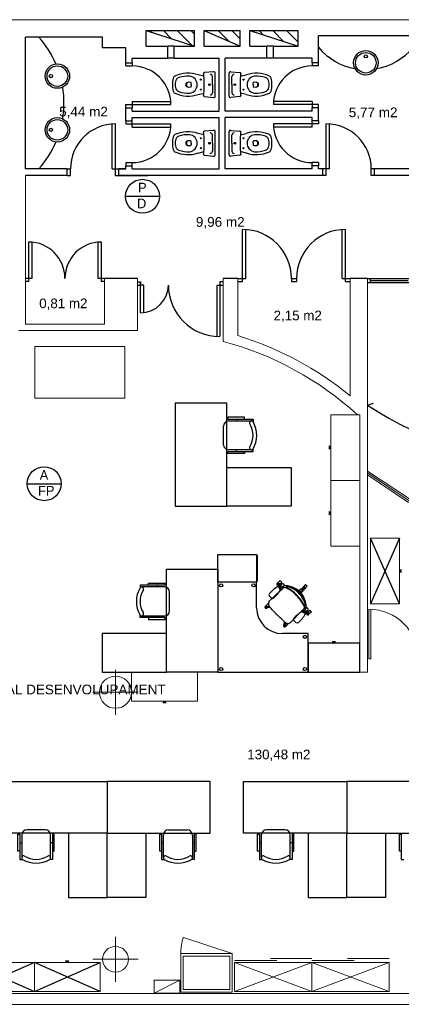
# Model space of a CAD drawing. Header units: metres. Extents: x -1 to 438, y -6 to 39.
# Tile 4 of 7: x 404.35 to 410.27, y 12.95 to 28.25. Entities that reach past the tile are written whole.
import ezdxf

# ---------------------------------------------------------------- set-up
doc = ezdxf.new("R2010")
doc.units = ezdxf.units.M
doc.linetypes.add('CONTINUA', pattern=[0])
doc.linetypes.add('PUNKT', pattern=[6.35, 0, -6.35])
for name, color, linetype, lineweight in [('P1 MOBLES ACTUAL', 7, 'CONTINUA', 25), ('P1 MURS ACTUAL', 7, 'CONTINUA', 25), ('P1 TEXT ACTUAL', 7, 'CONTINUA', 25)]:
    doc.layers.add(name, color=color, linetype=linetype, lineweight=lineweight)
doc.styles.add('ARIAL', font='arial.ttf')
doc.styles.add('Century Gothic', font='txt')
pattern_1 = [(135, (0, 0), (-0.21213203, -0.21213203), []), (135, (-0.10607, -0.10607), (-0.21213203, -0.21213203), [])]

msp = doc.modelspace()

# ---------------------------------------------------------------- hatches: boundary and pattern name
at = {"layer": 'P1 MURS ACTUAL', "transparency": 33554687}
h = msp.add_hatch(dxfattribs=at)
h.set_pattern_fill('RAYADO_1', color=256, scale=0.1, angle=45, style=0, pattern_type=2)
h.set_pattern_definition(pattern_1)
h.paths.add_polyline_path([(407.061, 27.838), (407.061, 28.078), (406.311, 28.078)], flags=0)
h = msp.add_hatch(dxfattribs=at)
h.set_pattern_fill('RAYADO_1', color=256, scale=0.1, angle=45, style=0, pattern_type=2)
h.set_pattern_definition(pattern_1)
h.paths.add_polyline_path([(407.211, 28.078), (407.771, 27.838), (407.771, 28.078)], flags=0)
h = msp.add_hatch(dxfattribs=at)
h.set_pattern_fill('RAYADO_1', color=256, scale=0.1, angle=45, style=0, pattern_type=2)
h.set_pattern_definition(pattern_1)
h.paths.add_polyline_path([(407.921, 28.078), (408.671, 27.838), (408.671, 28.078)], flags=0)

# ---------------------------------------------------------------- linework, layer by layer
at = {"layer": 'P1 MOBLES ACTUAL', "color": 180, "linetype": 'CONTINUA', "transparency": 33554687}
for p, q in [((407.713, 22.042), (407.713, 22.015)), ((407.513, 21.645), (407.513, 21.935)), ((407.593, 22.015), (407.946, 22.015)), ((407.946, 21.565), (407.593, 21.565)), ((407.713, 21.538), (407.713, 21.565)), ((406.597, 19.434), (406.244, 19.434)), ((406.477, 19.461), (406.477, 19.434)), ((406.677, 19.064), (406.677, 19.354)), ((406.244, 18.984), (406.597, 18.984)), ((406.477, 18.958), (406.477, 18.984)), ((404.75, 15.659), (404.46, 15.659)), ((406.66, 15.659), (406.95, 15.659)), ((408.47, 15.659), (408.18, 15.659)), ((404.353, 15.459), (404.38, 15.459)), ((404.38, 15.579), (404.38, 15.226)), ((404.83, 15.226), (404.83, 15.579)), ((404.857, 15.459), (404.83, 15.459)), ((406.553, 15.459), (406.58, 15.459)), ((406.58, 15.226), (406.58, 15.579)), ((407.03, 15.579), (407.03, 15.226)), ((407.057, 15.459), (407.03, 15.459)), ((408.073, 15.459), (408.1, 15.459)), ((408.1, 15.579), (408.1, 15.226)), ((408.55, 15.226), (408.55, 15.579)), ((408.577, 15.459), (408.55, 15.459))]:
    msp.add_line(p, q, dxfattribs=at)
at = {"layer": 'P1 MOBLES ACTUAL', "transparency": 33554687}
for p, q in [((410.247, 19.173), (409.797, 20.193)), ((410.247, 20.193), (409.797, 19.173)), ((404.577, 13.6), (403.557, 13.15)), ((403.557, 13.6), (404.577, 13.15)), ((405.597, 13.15), (404.577, 13.6)), ((404.577, 13.15), (405.597, 13.6))]:
    msp.add_line(p, q, dxfattribs=at)
at = {"layer": 'P1 MOBLES ACTUAL', "color": 180, "transparency": 33554687}
for p, q in [((408.027, 19.509), (407.427, 19.509)), ((407.427, 19.509), (407.427, 18.109)), ((408.027, 19.109), (408.027, 19.509)), ((408.398, 19.378), (408.358, 19.465)), ((408.359, 19.469), (408.368, 19.473)), ((408.388, 19.438), (408.371, 19.472)), ((408.388, 19.438), (408.374, 19.465)), ((408.377, 19.469), (408.417, 19.509)), ((408.395, 19.462), (408.409, 19.476)), ((408.409, 19.476), (408.395, 19.462)), ((408.454, 19.431), (408.398, 19.378)), ((408.44, 19.418), (408.41, 19.445)), ((408.449, 19.455), (408.433, 19.439)), ((408.433, 19.439), (408.449, 19.455)), ((408.449, 19.455), (408.433, 19.439)), ((408.466, 19.455), (408.449, 19.471)), ((408.466, 19.455), (408.449, 19.471)), ((408.521, 19.448), (408.503, 19.451)), ((408.521, 19.448), (408.503, 19.451)), ((408.774, 19.406), (408.814, 19.447)), ((408.398, 19.378), (408.223, 19.211)), ((408.224, 19.295), (408.256, 19.262)), ((408.709, 19.4), (408.684, 19.376)), ((408.718, 19.342), (408.684, 19.376)), ((408.718, 19.342), (408.684, 19.376)), ((408.742, 19.367), (408.718, 19.342)), ((408.727, 19.396), (408.744, 19.413)), ((408.738, 19.385), (408.755, 19.403)), ((408.755, 19.406), (408.748, 19.413)), ((408.185, 19.116), (408.183, 19.125)), ((408.221, 19.134), (408.185, 19.128)), ((408.216, 19.133), (408.219, 19.136)), ((408.793, 19.161), (408.79, 19.179)), ((408.793, 19.161), (408.79, 19.179)), ((408.797, 19.124), (408.813, 19.107)), ((408.797, 19.124), (408.813, 19.107)), ((408.027, 19.109), (408.027, 19.109)), ((408.177, 19.116), (408.176, 19.123)), ((408.234, 19.119), (408.188, 19.113)), ((408.193, 19.11), (408.198, 19.115)), ((408.195, 19.114), (408.234, 19.119)), ((408.72, 19.055), (408.553, 18.881)), ((408.553, 18.881), (408.72, 19.055)), ((408.773, 19.112), (408.72, 19.055)), ((408.72, 19.055), (408.773, 19.112)), ((408.72, 19.055), (408.808, 19.015)), ((408.76, 19.098), (408.787, 19.068)), ((408.797, 19.107), (408.781, 19.091)), ((408.781, 19.091), (408.797, 19.107)), ((408.781, 19.091), (408.797, 19.107)), ((408.781, 19.045), (408.814, 19.029)), ((408.781, 19.045), (408.807, 19.032)), ((408.804, 19.053), (408.819, 19.067)), ((408.819, 19.067), (408.804, 19.053)), ((408.811, 19.017), (408.815, 19.026)), ((408.452, 18.851), (408.457, 18.856)), ((408.461, 18.892), (408.455, 18.845)), ((408.456, 18.853), (408.461, 18.892)), ((408.458, 18.843), (408.467, 18.841)), ((408.458, 18.835), (408.465, 18.834)), ((408.476, 18.879), (408.47, 18.843)), ((408.475, 18.874), (408.478, 18.877)), ((408.606, 18.913), (408.638, 18.88)), ((408.827, 18.709), (408.427, 18.709)), ((408.427, 18.709), (408.427, 18.709)), ((408.827, 18.109), (408.827, 18.709)), ((407.427, 18.109), (408.827, 18.109))]:
    msp.add_line(p, q, dxfattribs=at)
at = {"layer": 'P1 MOBLES ACTUAL', "linetype": 'CONTINUA', "lineweight": 13, "transparency": 33554687}
for p, q in [((407.649, 13.739), (406.89, 13.99)), ((408.34, 13.629), (407.684, 13.629)), ((408.884, 13.659), (408.24, 13.659)), ((409.54, 13.629), (408.884, 13.629)), ((410.084, 13.659), (409.44, 13.659)), ((408.884, 13.149), (407.684, 13.599)), ((407.684, 13.149), (408.884, 13.599)), ((410.084, 13.149), (408.884, 13.599)), ((408.884, 13.149), (410.084, 13.599)), ((406.437, 13.125), (406.837, 13.325))]:
    msp.add_line(p, q, dxfattribs=at)
for points in [[(404.582, 22.369), (405.982, 22.369), (405.982, 23.169), (404.582, 23.169), (404.582, 22.369)], [(409.627, 22.11), (409.627, 21.09), (409.177, 21.09), (409.177, 22.11), (409.627, 22.11)], [(409.177, 21.6), (409.152, 21.625), (409.152, 21.575), (409.177, 21.6)], [(409.627, 21.09), (409.627, 20.07), (409.177, 20.07), (409.177, 21.09), (409.627, 21.09)], [(409.177, 20.58), (409.152, 20.605), (409.152, 20.555), (409.177, 20.58)], [(410.247, 20.193), (410.247, 19.173), (409.797, 19.173), (409.797, 20.193), (410.247, 20.193)], [(410.247, 19.683), (410.272, 19.708), (410.272, 19.658), (410.247, 19.683)], [(406.087, 17.659), (407.107, 17.659), (407.107, 18.109), (406.087, 18.109), (406.087, 17.659)], [(406.597, 17.659), (406.572, 17.634), (406.622, 17.634), (406.597, 17.659)], [(405.087, 13.6), (405.062, 13.625), (405.112, 13.625), (405.087, 13.6)], [(406.849, 13.139), (407.649, 13.139), (407.649, 13.739), (406.849, 13.739), (406.849, 13.139)], [(406.889, 13.179), (407.609, 13.179), (407.609, 13.699), (406.889, 13.699), (406.889, 13.179)], [(403.557, 13.6), (404.577, 13.6), (404.577, 13.15), (403.557, 13.15), (403.557, 13.6)], [(404.577, 13.6), (405.597, 13.6), (405.597, 13.15), (404.577, 13.15), (404.577, 13.6)], [(408.884, 13.149), (407.684, 13.149), (407.684, 13.599), (408.884, 13.599), (408.884, 13.149)], [(410.084, 13.149), (408.884, 13.149), (408.884, 13.599), (410.084, 13.599), (410.084, 13.149)], [(406.837, 13.125), (406.437, 13.125), (406.437, 13.325), (406.837, 13.325), (406.837, 13.125)]]:
    msp.add_lwpolyline(points, close=True, dxfattribs=at)
at = {"layer": 'P1 MOBLES ACTUAL', "color": 180, "linetype": 'CONTINUA', "transparency": 33554687}
for points in [[(407.563, 20.69), (407.563, 22.29), (406.763, 22.29), (406.763, 20.69), (407.563, 20.69)], [(408.563, 21.29), (408.563, 20.69), (407.563, 20.69), (407.563, 21.29), (408.563, 21.29)], [(406.627, 18.109), (406.627, 19.709), (407.427, 19.709), (407.427, 18.109), (406.627, 18.109)], [(405.627, 18.709), (405.627, 18.109), (406.627, 18.109), (406.627, 18.709), (405.627, 18.709)], [(409.627, 18.559), (408.827, 18.559), (408.827, 18.109), (409.627, 18.109), (409.627, 18.559)], [(409.227, 18.559), (409.252, 18.584), (409.202, 18.584), (409.227, 18.559)], [(405.705, 15.609), (404.105, 15.609), (404.105, 16.409), (405.705, 16.409), (405.705, 15.609)], [(405.705, 15.609), (407.305, 15.609), (407.305, 16.409), (405.705, 16.409), (405.705, 15.609)], [(409.425, 15.609), (407.825, 15.609), (407.825, 16.409), (409.425, 16.409), (409.425, 15.609)], [(409.425, 15.609), (411.025, 15.609), (411.025, 16.409), (409.425, 16.409), (409.425, 15.609)], [(405.105, 14.609), (405.705, 14.609), (405.705, 15.609), (405.105, 15.609), (405.105, 14.609)], [(406.305, 14.609), (405.705, 14.609), (405.705, 15.609), (406.305, 15.609), (406.305, 14.609)], [(408.825, 14.609), (409.425, 14.609), (409.425, 15.609), (408.825, 15.609), (408.825, 14.609)], [(410.025, 14.609), (409.425, 14.609), (409.425, 15.609), (410.025, 15.609), (410.025, 14.609)]]:
    msp.add_lwpolyline(points, close=True, dxfattribs=at)
for points in [[(407.841, 22.042), (407.841, 22.072), (407.581, 22.072), (407.581, 22.042), (407.972, 22.042), (407.972, 22.002)], [(407.841, 21.538), (407.841, 21.508), (407.581, 21.508), (407.581, 21.538), (407.972, 21.538), (407.972, 21.578)], [(406.348, 19.461), (406.348, 19.492), (406.608, 19.492), (406.608, 19.461), (406.218, 19.461), (406.218, 19.421)], [(406.348, 18.958), (406.348, 18.927), (406.608, 18.927), (406.608, 18.958), (406.218, 18.958), (406.218, 18.998)], [(404.353, 15.331), (404.323, 15.331), (404.323, 15.591), (404.353, 15.591), (404.353, 15.201), (404.393, 15.201)], [(404.857, 15.331), (404.887, 15.331), (404.887, 15.591), (404.857, 15.591), (404.857, 15.201), (404.817, 15.201)], [(406.553, 15.331), (406.523, 15.331), (406.523, 15.591), (406.553, 15.591), (406.553, 15.201), (406.593, 15.201)], [(407.057, 15.331), (407.087, 15.331), (407.087, 15.591), (407.057, 15.591), (407.057, 15.201), (407.017, 15.201)], [(408.073, 15.331), (408.043, 15.331), (408.043, 15.591), (408.073, 15.591), (408.073, 15.201), (408.113, 15.201)], [(408.577, 15.331), (408.607, 15.331), (408.607, 15.591), (408.577, 15.591), (408.577, 15.201), (408.537, 15.201)], [(410.273, 15.331), (410.243, 15.331), (410.243, 15.591), (410.273, 15.591), (410.273, 15.201), (410.313, 15.201)]]:
    msp.add_lwpolyline(points, dxfattribs=at)
at = {"layer": 'P1 MOBLES ACTUAL', "color": 180, "transparency": 33554687}
for points in [[(408.027, 19.937), (408.027, 19.509), (407.427, 19.509), (407.427, 19.937), (408.027, 19.937)], [(408.034, 19.925), (408.034, 19.525), (408.043, 19.525), (408.043, 19.925), (408.034, 19.925)], [(408.684, 19.376), (408.709, 19.4), (408.713, 19.402), (408.72, 19.4), (408.727, 19.396), (408.733, 19.391), (408.738, 19.385), (408.743, 19.377), (408.744, 19.371), (408.742, 19.367), (408.718, 19.342), (408.684, 19.376)]]:
    msp.add_lwpolyline(points, close=True, dxfattribs=at)
for points in [[(408.454, 19.431), (408.398, 19.378), (408.223, 19.211)], [(408.377, 19.469), (408.417, 19.509), (408.391, 19.535), (408.351, 19.495)], [(408.417, 19.509), (408.391, 19.535), (408.351, 19.495)], [(408.377, 19.469), (408.417, 19.509), (408.391, 19.535), (408.351, 19.495)], [(408.361, 19.459), (408.398, 19.378), (408.411, 19.39), (408.4, 19.414), (408.387, 19.427)], [(408.387, 19.427), (408.417, 19.396), (408.454, 19.431)], [(408.814, 19.447), (408.788, 19.473), (408.748, 19.432)], [(408.739, 19.408), (408.727, 19.396), (408.733, 19.391), (408.738, 19.385), (408.75, 19.397)], [(408.209, 19.176), (408.208, 19.177), (408.167, 19.136)], [(408.209, 19.176), (408.208, 19.177), (408.167, 19.136)], [(408.221, 19.134), (408.216, 19.133), (408.219, 19.136)], [(408.801, 19.019), (408.72, 19.055), (408.733, 19.069), (408.756, 19.057), (408.77, 19.045)], [(408.77, 19.045), (408.738, 19.075), (408.773, 19.112)], [(408.811, 19.035), (408.851, 19.075), (408.877, 19.049), (408.837, 19.009)], [(408.811, 19.035), (408.851, 19.075), (408.877, 19.049), (408.837, 19.009)], [(408.476, 18.879), (408.475, 18.874), (408.478, 18.877)], [(408.518, 18.867), (408.519, 18.866), (408.478, 18.825)], [(408.518, 18.867), (408.519, 18.866), (408.478, 18.825)]]:
    msp.add_lwpolyline(points, dxfattribs=at)
for centre, radius in [((407.477, 19.459), 0.025), ((407.977, 19.459), 0.025), ((408.36, 19.478), 0.00353), ((408.757, 19.415), 0.00353), ((408.176, 19.119), 0.00353), ((408.82, 19.018), 0.00353), ((408.461, 18.834), 0.00353), ((408.777, 18.659), 0.025), ((407.477, 18.159), 0.025), ((408.777, 18.159), 0.025)]:
    msp.add_circle(centre, radius, dxfattribs=at)
at = {"layer": 'P1 MOBLES ACTUAL', "color": 180, "linetype": 'CONTINUA', "transparency": 33554687}
for centre, radius, start, end in [((407.593, 21.935), 0.08, 90, 180), ((407.947, 21.985), 0.03, 33.8288, 212.666), ((407.632, 21.79), 0.34, 328.2704, 31.7296), ((407.611, 21.79), 0.418, 329.5867, 30.4133), ((407.593, 21.645), 0.08, 180, 270), ((407.947, 21.595), 0.03, 147.334, 326.1712), ((406.243, 19.404), 0.03, 327.334, 146.1712), ((406.597, 19.354), 0.08, 0, 90), ((406.579, 19.209), 0.418, 149.5867, 210.4133), ((406.558, 19.209), 0.34, 148.2704, 211.7296), ((406.243, 19.014), 0.03, 213.8288, 32.666), ((406.597, 19.064), 0.08, 270, 0), ((404.46, 15.579), 0.08, 90, 180), ((404.75, 15.579), 0.08, 0, 90), ((406.66, 15.579), 0.08, 90, 180), ((406.95, 15.579), 0.08, 0, 90), ((408.18, 15.579), 0.08, 90, 180), ((408.47, 15.579), 0.08, 0, 90), ((404.41, 15.226), 0.03, 57.334, 236.1712), ((404.605, 15.561), 0.418, 239.5867, 300.4133), ((404.605, 15.54), 0.34, 238.2704, 301.7296), ((404.8, 15.226), 0.03, 303.8288, 122.666), ((406.61, 15.226), 0.03, 57.334, 236.1712), ((406.805, 15.561), 0.418, 239.5867, 300.4133), ((406.805, 15.54), 0.34, 238.2704, 301.7296), ((407, 15.226), 0.03, 303.8288, 122.666), ((408.13, 15.226), 0.03, 57.334, 236.1712), ((408.325, 15.561), 0.418, 239.5867, 300.4133), ((408.325, 15.54), 0.34, 238.2704, 301.7296), ((408.52, 15.226), 0.03, 303.8288, 122.666)]:
    msp.add_arc(centre, radius, start, end, dxfattribs=at)
at = {"layer": 'P1 MOBLES ACTUAL', "color": 180, "transparency": 33554687}
for centre, radius, start, end in [((408.608, 19), 0.507, 118.9923, 139.0241), ((408.36, 19.478), 0.0192, 318.6081, 272.1982), ((408.36, 19.478), 0.0192, 118.5736, 272.1982), ((408.36, 19.478), 0.0153, 324.7755, 266.0309), ((408.36, 19.478), 0.0192, 331.4264, 118.5736), ((408.36, 19.467), 0.00224, 105.2842, 211.393), ((408.375, 19.414), 0.0323, 336.5875, 113.4125), ((408.369, 19.471), 0.00224, 19.4133, 125.5221), ((408.36, 19.478), 0.0192, 318.6081, 331.4264), ((408.392, 19.433), 0.00743, 128.7312, 225.544), ((408.392, 19.433), 0.00743, 129.5595, 225.544), ((408.392, 19.433), 0.00743, 128.7312, 225.544), ((408.41, 19.444), 0.0229, 130.7091, 191.5529), ((408.412, 19.444), 0.0245, 133.8882, 192.5867), ((408.4, 19.443), 0.0129, 201.339, 253.6803), ((408.4, 19.454), 0.024, 260.0611, 317.6769), ((408.427, 19.458), 0.0256, 29.2613, 197.1658), ((408.412, 19.456), 0.0109, 207.7874, 259.8635), ((408.427, 19.458), 0.0256, 29.2613, 135), ((408.284, 18.972), 0.49, 42.5233, 72.3148), ((408.284, 18.972), 0.49, 69.64, 72.3148), ((408.284, 18.972), 0.49, 69.64, 72.3148), ((408.447, 19.062), 0.393, 81.7817, 89.6569), ((408.447, 19.062), 0.393, 87.1772, 89.6569), ((408.447, 19.062), 0.393, 81.7817, 89.6569), ((408.284, 18.972), 0.49, 42.5233, 69.64), ((408.284, 18.972), 0.49, 42.5233, 69.64), ((408.508, 19.435), 0.0169, 87.8315, 216.7001), ((408.508, 19.435), 0.0169, 139.3236, 216.7001), ((408.355, 18.984), 0.483, 47.3903, 73.0842), ((408.355, 18.984), 0.483, 47.3903, 73.0842), ((408.419, 19.084), 0.378, 44.2309, 76.3081), ((408.447, 19.062), 0.393, 52.9073, 79.1063), ((408.447, 19.062), 0.393, 52.9073, 79.1063), ((408.757, 19.415), 0.0192, 248.2049, 201.7951), ((408.757, 19.415), 0.0192, 118.5736, 201.7597), ((408.757, 19.415), 0.0153, 254.3723, 195.6277), ((408.248, 19.313), 0.0301, 139.4027, 216.3501), ((407.961, 19.647), 0.507, 310.9759, 331.0077), ((408.062, 18.678), 0.863, 47.0062, 59.9639), ((408.062, 18.678), 0.863, 47.0062, 59.9639), ((408.314, 18.942), 0.49, 17.6852, 47.4767), ((408.314, 18.942), 0.49, 20.36, 47.4767), ((408.314, 18.942), 0.49, 20.36, 47.4767), ((408.02, 18.72), 0.863, 30.0361, 42.9938), ((408.02, 18.72), 0.863, 30.0361, 42.9938), ((408.326, 19.013), 0.483, 16.9158, 42.6097), ((408.326, 19.013), 0.483, 16.9158, 42.6097), ((408.426, 19.077), 0.378, 13.6919, 45.7691), ((408.404, 19.105), 0.393, 10.8937, 37.0927), ((408.404, 19.105), 0.393, 10.8937, 37.0927), ((408.746, 19.412), 0.00224, 34.881, 140.9899), ((408.757, 19.415), 0.0192, 248.2049, 331.4264), ((408.753, 19.404), 0.00224, 309.0101, 55.119), ((408.176, 19.119), 0.0192, 31.3048, 344.895), ((408.176, 19.119), 0.0192, 118.5736, 344.895), ((408.176, 19.119), 0.0153, 37.4722, 338.7276), ((408.186, 19.126), 0.00224, 92.11, 198.2189), ((408.271, 19.171), 0.0623, 140.3168, 222.7795), ((408.271, 19.171), 0.0623, 140.3168, 222.7795), ((408.271, 19.171), 0.0623, 175.7669, 214.2401), ((408.271, 19.171), 0.0623, 216.9175, 223.2021), ((388.931, 1.143), 26.377, 42.6134, 42.9913), ((388.931, 1.143), 26.377, 42.6134, 42.9913), ((388.931, 1.143), 26.377, 42.9627, 42.9903), ((408.274, 19.287), 0.0301, 233.6499, 310.5973), ((408.777, 19.166), 0.0169, 233.2999, 2.1685), ((408.777, 19.166), 0.0169, 233.2999, 310.6764), ((408.404, 19.105), 0.393, 0.3431, 8.2183), ((408.404, 19.105), 0.393, 2.8228, 8.2183), ((408.404, 19.105), 0.393, 0.3431, 2.8228), ((408.404, 19.105), 0.393, 0.3431, 2.8228), ((408.427, 19.109), 0.4, 180, 270), ((408.187, 19.115), 0.00224, 177.9809, 284.0898), ((390.485, -0.411), 26.377, 47.0087, 47.3866), ((390.485, -0.411), 26.377, 47.0087, 47.3866), ((408.99, 18.618), 0.507, 118.9923, 139.0241), ((408.343, 19.265), 0.507, 310.9759, 331.0077), ((408.757, 19.032), 0.0323, 336.5875, 113.4125), ((408.775, 19.05), 0.00743, 224.456, 321.2688), ((408.775, 19.05), 0.00743, 224.456, 321.2688), ((408.775, 19.05), 0.00743, 224.456, 320.4405), ((408.314, 18.942), 0.49, 17.6852, 20.36), ((408.314, 18.942), 0.49, 17.6852, 20.36), ((408.797, 19.058), 0.024, 132.3231, 189.9389), ((408.785, 19.058), 0.0129, 196.3197, 248.661), ((408.786, 19.07), 0.0245, 257.4133, 316.1118), ((408.786, 19.067), 0.0229, 258.4471, 319.2909), ((408.798, 19.07), 0.0109, 190.1365, 242.2126), ((408.801, 19.085), 0.0256, 252.8342, 60.7387), ((408.82, 19.018), 0.0192, 177.8018, 131.3919), ((408.82, 19.018), 0.0192, 177.8018, 331.4264), ((408.82, 19.018), 0.0153, 183.9691, 125.2245), ((408.82, 19.018), 0.0192, 118.5736, 131.3919), ((408.809, 19.017), 0.00224, 238.607, 344.7158), ((408.801, 19.085), 0.0256, 315, 60.7387), ((408.813, 19.027), 0.00224, 324.4779, 70.5867), ((408.461, 18.834), 0.0192, 105.105, 58.6952), ((408.461, 18.834), 0.0192, 105.105, 331.4264), ((408.461, 18.834), 0.0153, 111.2724, 52.5278), ((408.458, 18.845), 0.00224, 165.9102, 272.0191), ((390.485, -0.411), 26.377, 47.0097, 47.0373), ((408.468, 18.843), 0.00224, 251.7811, 357.89), ((408.513, 18.929), 0.0623, 227.2205, 309.6832), ((408.513, 18.929), 0.0623, 227.2205, 309.6832), ((408.513, 18.929), 0.0623, 226.7979, 233.0825), ((408.513, 18.929), 0.0623, 235.7599, 274.2331), ((408.63, 18.931), 0.0301, 139.4027, 216.3501), ((408.656, 18.905), 0.0301, 233.6499, 310.5973)]:
    msp.add_arc(centre, radius, start, end, dxfattribs=at)
at = {"layer": 'P1 MOBLES ACTUAL', "linetype": 'CONTINUA', "lineweight": 13, "transparency": 33554687}
msp.add_arc((407.649, 13.739), 0.8, 161.7191, 180, dxfattribs=at)
at = {"layer": 'P1 MOBLES ACTUAL', "color": 180, "transparency": 33554687}
msp.add_ellipse((408.705, 19.363), major_axis=(-0.0168, 0.0168), ratio=0.457927, dxfattribs=at)
msp.add_ellipse((408.725, 19.383), major_axis=(-0.0168, 0.0168), ratio=0.457927, start_param=3.141593, end_param=6.283185, dxfattribs=at)
at = {"layer": 'P1 MURS ACTUAL', "lineweight": 13, "transparency": 33554687}
for p, q in [((400.734, 28.248), (427.484, 28.248)), ((404.437, 25.829), (404.437, 23.519)), ((405.667, 24.229), (405.667, 23.519)), ((406.177, 23.419), (406.177, 24.229)), ((407.507, 23.249), (407.507, 24.229)), ((407.737, 23.339), (407.737, 24.229)), ((409.477, 22.406), (409.477, 24.229)), ((409.747, 18.109), (409.747, 24.229)), ((404.337, 23.419), (406.177, 23.419)), ((405.667, 23.519), (404.437, 23.519)), ((409.591, 22.11), (409.627, 22.11)), ((409.627, 18.109), (409.627, 22.11)), ((409.747, 21.236), (410.4, 20.801)), ((409.747, 21.206), (410.393, 20.775)), ((409.747, 21.176), (410.386, 20.749)), ((409.769, 18.319), (409.769, 19.089)), ((409.799, 18.319), (409.799, 19.088)), ((409.799, 18.319), (409.769, 18.319)), ((409.747, 18.109), (409.627, 18.109)), ((423.715, 13.119), (398.297, 13.119)), ((424.313, 12.949), (391.697, 12.949))]:
    msp.add_line(p, q, dxfattribs=at)
at = {"layer": 'P1 MURS ACTUAL', "transparency": 33554687}
for p, q in [((406.311, 27.838), (406.311, 28.078)), ((406.311, 28.078), (407.061, 28.078)), ((406.311, 28.078), (407.061, 27.838)), ((407.061, 27.838), (407.061, 28.078)), ((407.211, 28.078), (407.771, 28.078)), ((407.211, 27.838), (407.211, 28.078)), ((407.211, 28.078), (407.771, 27.838)), ((407.771, 27.838), (407.771, 28.078)), ((407.921, 27.838), (407.921, 28.078)), ((407.921, 28.078), (408.671, 28.078)), ((407.921, 28.078), (408.671, 27.838)), ((408.671, 27.838), (408.671, 28.078)), ((410.457, 27.999), (408.987, 27.999)), ((408.987, 27.579), (408.987, 27.999)), ((404.437, 25.929), (404.437, 27.979)), ((405.637, 27.979), (404.437, 27.979)), ((405.637, 27.809), (405.637, 27.979)), ((405.997, 27.809), (405.637, 27.809)), ((405.997, 27.579), (405.997, 27.809)), ((406.311, 27.838), (406.647, 27.838)), ((406.647, 27.649), (406.647, 27.838)), ((406.747, 27.838), (406.647, 27.838)), ((406.747, 27.649), (406.747, 27.838)), ((406.747, 27.838), (407.061, 27.838)), ((407.211, 27.838), (407.771, 27.838)), ((407.921, 27.838), (408.187, 27.838)), ((408.187, 27.649), (408.187, 27.838)), ((408.287, 27.838), (408.187, 27.838)), ((408.287, 27.649), (408.287, 27.838)), ((408.287, 27.838), (408.671, 27.838)), ((405.997, 27.579), (405.997, 27.649)), ((405.997, 27.579), (406.097, 27.579)), ((405.997, 27.529), (405.997, 27.579)), ((405.997, 27.579), (406.097, 27.579)), ((405.997, 27.529), (405.997, 27.579)), ((406.097, 27.649), (406.647, 27.649)), ((406.097, 27.579), (406.097, 27.649)), ((406.097, 27.579), (406.097, 27.649)), ((406.097, 27.579), (406.097, 27.529)), ((406.097, 27.579), (406.097, 27.529)), ((406.747, 27.649), (406.647, 27.649)), ((406.747, 27.649), (407.447, 27.649)), ((407.447, 26.829), (407.447, 27.649)), ((407.537, 26.829), (407.537, 27.649)), ((408.187, 27.649), (407.537, 27.649)), ((408.287, 27.649), (408.187, 27.649)), ((408.887, 27.649), (408.287, 27.649)), ((408.887, 27.579), (408.887, 27.649)), ((408.887, 27.579), (408.887, 27.529)), ((408.987, 27.579), (408.887, 27.579)), ((408.987, 27.529), (408.987, 27.579)), ((405.997, 27.529), (406.097, 27.529)), ((405.997, 27.529), (406.097, 27.529)), ((408.987, 27.529), (408.887, 27.529)), ((405.997, 26.929), (406.697, 26.929)), ((405.997, 26.879), (405.997, 26.929)), ((405.997, 26.929), (406.697, 26.929)), ((405.997, 26.879), (405.997, 26.929)), ((406.097, 26.979), (406.697, 26.979)), ((406.097, 26.979), (406.097, 26.879)), ((406.097, 26.979), (406.697, 26.979)), ((406.097, 26.979), (406.097, 26.879)), ((408.887, 26.979), (408.287, 26.979)), ((408.987, 26.929), (408.287, 26.929)), ((408.887, 26.979), (408.887, 26.879)), ((408.987, 26.879), (408.987, 26.929)), ((405.997, 26.879), (406.097, 26.879)), ((405.997, 26.679), (405.997, 26.879)), ((405.997, 26.879), (406.097, 26.879)), ((405.997, 26.679), (405.997, 26.879)), ((406.097, 26.829), (406.097, 26.879)), ((406.097, 26.829), (406.097, 26.879)), ((406.097, 26.829), (407.447, 26.829)), ((406.097, 26.829), (407.447, 26.829)), ((408.887, 26.829), (407.537, 26.829)), ((408.987, 26.879), (408.887, 26.879)), ((408.887, 26.829), (408.887, 26.879)), ((408.987, 26.679), (408.987, 26.879)), ((405.787, 25.929), (405.787, 26.628)), ((405.837, 25.829), (405.837, 26.629)), ((405.997, 26.679), (405.997, 26.629)), ((405.997, 26.679), (406.097, 26.679)), ((405.997, 26.679), (405.997, 26.629)), ((405.997, 26.679), (406.097, 26.679)), ((405.997, 26.629), (406.697, 26.629)), ((405.997, 26.629), (406.697, 26.629)), ((406.097, 26.729), (407.447, 26.729)), ((406.097, 26.679), (406.097, 26.729)), ((406.097, 26.729), (407.447, 26.729)), ((406.097, 26.679), (406.097, 26.729)), ((406.097, 26.579), (406.097, 26.679)), ((406.097, 26.579), (406.097, 26.679)), ((407.447, 25.929), (407.447, 26.729)), ((408.887, 26.729), (407.537, 26.729)), ((407.537, 25.929), (407.537, 26.729)), ((408.987, 26.629), (408.287, 26.629)), ((408.887, 26.679), (408.887, 26.729)), ((408.987, 26.679), (408.887, 26.679)), ((408.887, 26.579), (408.887, 26.679)), ((408.987, 26.679), (408.987, 26.629)), ((409.107, 25.829), (409.107, 26.629)), ((409.157, 25.929), (409.157, 26.628)), ((406.097, 26.579), (406.697, 26.579)), ((406.097, 26.579), (406.697, 26.579)), ((408.887, 26.579), (408.287, 26.579)), ((405.997, 26.029), (405.997, 25.979)), ((405.997, 26.029), (406.097, 26.029)), ((405.997, 26.029), (405.997, 25.979)), ((405.997, 26.029), (406.097, 26.029)), ((406.097, 25.979), (406.097, 26.029)), ((406.097, 25.979), (406.097, 26.029)), ((408.987, 26.029), (408.887, 26.029)), ((408.887, 25.979), (408.887, 26.029)), ((408.987, 26.029), (408.987, 25.979)), ((405.087, 25.929), (404.437, 25.929)), ((405.087, 25.929), (405.137, 25.929)), ((405.087, 25.829), (405.087, 25.929)), ((405.137, 25.829), (405.137, 25.929)), ((405.787, 25.929), (405.887, 25.929)), ((405.887, 25.929), (405.997, 25.929)), ((405.887, 25.829), (405.887, 25.929)), ((405.997, 25.929), (405.887, 25.929)), ((405.997, 25.979), (406.097, 25.979)), ((405.997, 25.929), (405.997, 25.979)), ((405.997, 25.979), (406.097, 25.979)), ((405.997, 25.929), (405.997, 25.979)), ((406.097, 25.929), (406.097, 25.979)), ((406.097, 25.929), (406.097, 25.979)), ((406.097, 25.929), (407.447, 25.929)), ((406.097, 25.929), (406.337, 25.929)), ((408.887, 25.929), (407.537, 25.929)), ((408.887, 25.929), (408.887, 25.979)), ((408.987, 25.979), (408.887, 25.979)), ((408.987, 25.929), (408.987, 25.979)), ((409.057, 25.929), (408.987, 25.929)), ((409.057, 25.829), (409.057, 25.929)), ((409.157, 25.929), (409.057, 25.929)), ((409.807, 25.829), (409.807, 25.929)), ((409.857, 25.929), (409.807, 25.929)), ((409.857, 25.829), (409.857, 25.929)), ((410.677, 25.929), (409.857, 25.929)), ((405.087, 25.829), (404.437, 25.829)), ((405.087, 25.829), (405.137, 25.829)), ((405.837, 25.829), (405.887, 25.829)), ((409.057, 25.829), (405.887, 25.829)), ((405.887, 25.829), (406.337, 25.829)), ((409.107, 25.829), (409.057, 25.829)), ((409.857, 25.829), (409.807, 25.829)), ((410.677, 25.829), (409.857, 25.829)), ((407.807, 24.179), (407.807, 24.989)), ((407.857, 24.229), (407.857, 24.989)), ((409.357, 24.229), (409.357, 24.989)), ((409.407, 24.179), (409.407, 24.989)), ((404.487, 24.794), (404.487, 24.179)), ((404.537, 24.792), (404.537, 24.229)), ((405.567, 24.229), (405.567, 24.792)), ((405.617, 24.179), (405.617, 24.794)), ((404.537, 24.229), (404.437, 24.229)), ((404.487, 24.179), (404.437, 24.179)), ((405.667, 24.229), (405.567, 24.229)), ((405.667, 24.179), (405.617, 24.179)), ((406.177, 24.229), (405.667, 24.229)), ((406.177, 24.175), (406.227, 24.175)), ((406.227, 23.695), (406.227, 24.175)), ((406.227, 24.175), (406.227, 24.125)), ((407.457, 24.175), (407.457, 24.125)), ((407.507, 24.175), (407.457, 24.175)), ((407.737, 24.229), (407.507, 24.229)), ((407.737, 24.229), (407.857, 24.229)), ((407.737, 24.179), (407.807, 24.179)), ((408.567, 24.229), (408.567, 24.179)), ((408.567, 24.229), (408.647, 24.229)), ((408.567, 24.179), (408.647, 24.179)), ((408.647, 24.229), (408.647, 24.179)), ((409.357, 24.229), (409.477, 24.229)), ((409.407, 24.179), (409.477, 24.179)), ((409.747, 24.229), (409.477, 24.229)), ((409.747, 24.229), (410.427, 24.229)), ((409.797, 24.159), (409.797, 24.229)), ((409.797, 24.194), (410.377, 24.194)), ((406.227, 24.119), (406.177, 24.119)), ((406.277, 24.125), (406.227, 24.125)), ((406.277, 23.698), (406.277, 24.125)), ((407.407, 24.125), (407.407, 23.333)), ((407.407, 24.125), (407.457, 24.125)), ((407.457, 24.131), (407.457, 23.331)), ((407.457, 24.125), (407.507, 24.125)), ((410.427, 24.159), (409.747, 24.159))]:
    msp.add_line(p, q, dxfattribs=at)
at = {"layer": 'P1 MURS ACTUAL', "color": 180, "transparency": 33554687}
for p, q in [((407.209, 27.371), (407.12, 27.392)), ((407.359, 27.439), (407.218, 27.426)), ((407.625, 27.439), (407.766, 27.426)), ((407.775, 27.371), (407.864, 27.392)), ((407.012, 27.239), (407.012, 27.265)), ((407.012, 27.239), (407.012, 27.214)), ((407.343, 27.239), (407.343, 27.365)), ((407.343, 27.239), (407.343, 27.114)), ((407.641, 27.239), (407.641, 27.365)), ((407.641, 27.239), (407.641, 27.114)), ((407.972, 27.239), (407.972, 27.265)), ((407.972, 27.239), (407.972, 27.214)), ((407.12, 27.087), (407.209, 27.108)), ((407.864, 27.087), (407.775, 27.108)), ((407.218, 27.053), (407.359, 27.04)), ((407.766, 27.053), (407.625, 27.04)), ((407.209, 26.461), (407.12, 26.482)), ((407.359, 26.529), (407.218, 26.516)), ((407.625, 26.529), (407.766, 26.516)), ((407.775, 26.461), (407.864, 26.482)), ((407.012, 26.329), (407.012, 26.355)), ((407.012, 26.329), (407.012, 26.304)), ((407.343, 26.329), (407.343, 26.455)), ((407.343, 26.329), (407.343, 26.204)), ((407.641, 26.329), (407.641, 26.455)), ((407.641, 26.329), (407.641, 26.204)), ((407.972, 26.329), (407.972, 26.355)), ((407.972, 26.329), (407.972, 26.304)), ((407.12, 26.177), (407.209, 26.198)), ((407.864, 26.177), (407.775, 26.198)), ((407.218, 26.143), (407.359, 26.13)), ((407.766, 26.143), (407.625, 26.13))]:
    msp.add_line(p, q, dxfattribs=at)
at = {"layer": 'P1 MURS ACTUAL', "color": 7, "linetype": 'CONTINUA', "lineweight": 25, "transparency": 33554687}
for p, q in [((405.992, 25.504), (406.52, 25.504)), ((404.466, 21.039), (404.994, 21.039))]:
    msp.add_line(p, q, dxfattribs=at)
at = {"layer": 'P1 MURS ACTUAL', "color": 180, "linetype": 'PUNKT', "transparency": 33554687}
for p, q in [((415.487, 22.214), (409.747, 24.159)), ((409.747, 22.259), (415.487, 24.159))]:
    msp.add_line(p, q, dxfattribs=at)
at = {"layer": 'P1 MURS ACTUAL', "color": 180, "linetype": 'CONTINUA', "lineweight": 13, "transparency": 33554687}
for p, q in [((405.837, 17.449), (405.837, 18.149)), ((405.487, 17.799), (406.187, 17.799)), ((405.837, 13.299), (405.837, 13.999)), ((405.487, 13.649), (406.187, 13.649))]:
    msp.add_line(p, q, dxfattribs=at)
at = {"layer": 'P1 MURS ACTUAL', "color": 180, "transparency": 33554687}
for points in [[(407.384, 27.061), (407.384, 27.239), (407.384, 27.418)], [(407.6, 27.061), (407.6, 27.239), (407.6, 27.418)], [(407.384, 26.151), (407.384, 26.329), (407.384, 26.508)], [(407.6, 26.151), (407.6, 26.329), (407.6, 26.508)]]:
    msp.add_lwpolyline(points, dxfattribs=at)
for centre, radius in [((409.722, 27.579), 0.19), ((409.722, 27.579), 0.16), ((409.722, 27.679), 0.025), ((404.934, 27.372), 0.19), ((404.934, 27.372), 0.16), ((404.834, 27.372), 0.025), ((407.159, 27.317), 0.008), ((407.296, 27.239), 0.0125), ((407.688, 27.239), 0.0125), ((407.825, 27.317), 0.008), ((407.159, 27.162), 0.008), ((407.825, 27.162), 0.008), ((404.934, 26.537), 0.19), ((404.934, 26.537), 0.16), ((404.834, 26.537), 0.025), ((407.159, 26.407), 0.008), ((407.296, 26.329), 0.0125), ((407.688, 26.329), 0.0125), ((407.825, 26.407), 0.008), ((407.159, 26.252), 0.008), ((407.825, 26.252), 0.008)]:
    msp.add_circle(centre, radius, dxfattribs=at)
at = {"layer": 'P1 MURS ACTUAL', "color": 7, "linetype": 'CONTINUA', "lineweight": 25, "transparency": 33554687}
for centre in [(406.256, 25.504), (404.73, 21.039)]:
    msp.add_circle(centre, 0.264, dxfattribs=at)
at = {"layer": 'P1 MURS ACTUAL', "lineweight": 13, "transparency": 33554687}
for centre, radius in [((405.837, 17.799), 0.25), ((405.837, 13.649), 0.2)]:
    msp.add_circle(centre, radius, dxfattribs=at)
at = {"layer": 'P1 MURS ACTUAL', "transparency": 33554687}
for centre, radius, start, end in [((403.495, 26.954), 1.542, 23.1734, 41.6624), ((409.722, 28.429), 0.955, 219.681, 259.9264), ((409.722, 28.429), 0.955, 280.0736, 320.319), ((406.097, 26.929), 0.6, 0, 90), ((406.097, 26.929), 0.6, 0, 90), ((408.887, 26.929), 0.6, 90, 180), ((403.495, 26.954), 1.542, 350.7731, 9.2269), ((405.837, 25.929), 0.7, 90, 180), ((406.097, 26.629), 0.6, 270, 0), ((406.097, 26.629), 0.6, 270, 0), ((408.887, 26.629), 0.6, 180, 270), ((409.107, 25.929), 0.7, 0, 90), ((403.495, 26.954), 1.542, 318.3376, 336.8266), ((407.807, 24.229), 0.76, 0, 90), ((409.407, 24.229), 0.76, 90, 180), ((404.487, 24.229), 0.565, 0, 90), ((405.617, 24.229), 0.565, 90, 180), ((406.227, 24.125), 0.43, 270, 0), ((407.457, 24.125), 0.8, 180, 270)]:
    msp.add_arc(centre, radius, start, end, dxfattribs=at)
at = {"layer": 'P1 MURS ACTUAL', "color": 180, "transparency": 33554687}
for centre, radius, start, end in [((406.964, 26.925), 0.492, 71.514, 114.6825), ((407.219, 27.411), 0.015, 94.7621, 186.9037), ((405.801, 27.239), 1.413, 5.3323, 6.9037), ((407.306, 27.361), 0.0372, 6.0407, 91.7016), ((407.362, 27.418), 0.0218, 1.3248, 96.3644), ((407.622, 27.418), 0.0218, 83.6356, 178.6752), ((407.678, 27.361), 0.0372, 88.2984, 173.9593), ((407.765, 27.411), 0.015, 353.0963, 85.2379), ((409.183, 27.239), 1.413, 173.0963, 174.6677), ((408.02, 26.925), 0.492, 65.3175, 108.486), ((407.116, 27.239), 0.397, 165.4531, 180), ((407.116, 27.239), 0.397, 180, 194.5469), ((406.78, 27.327), 0.05, 114.6825, 165.4531), ((407.116, 27.239), 0.352, 173.0722, 180), ((407.116, 27.239), 0.352, 180, 186.9278), ((406.845, 27.272), 0.08, 108.8669, 173.0722), ((406.964, 26.925), 0.447, 86.9791, 108.8669), ((406.962, 27.239), 0.0366, 105.2314, 254.7686), ((406.975, 27.239), 0.0386, 105.7788, 254.2212), ((406.977, 27.152), 0.125, 78.5881, 101.4119), ((406.972, 27.239), 0.133, 276.8934, 83.1066), ((407.002, 27.265), 0.01, 0, 90), ((405.801, 27.239), 1.413, 0, 5.3323), ((405.801, 27.239), 1.413, 354.6677, 0), ((409.183, 27.239), 1.413, 174.6677, 180), ((409.183, 27.239), 1.413, 180, 185.3323), ((408.012, 27.239), 0.133, 96.8934, 263.1066), ((407.982, 27.265), 0.01, 90, 180), ((408.007, 27.152), 0.125, 78.5881, 101.4119), ((408.02, 26.925), 0.447, 71.1331, 93.0209), ((408.009, 27.239), 0.0386, 285.7788, 74.2212), ((408.022, 27.239), 0.0366, 285.2314, 74.7686), ((408.138, 27.272), 0.08, 6.9278, 71.1331), ((407.868, 27.239), 0.352, 0, 6.9278), ((407.868, 27.239), 0.352, 353.0722, 0), ((408.204, 27.327), 0.05, 14.5469, 65.3175), ((407.868, 27.239), 0.397, 0, 14.5469), ((407.868, 27.239), 0.397, 345.4531, 0), ((406.78, 27.152), 0.05, 194.5469, 245.3175), ((406.964, 27.554), 0.492, 245.3175, 288.486), ((406.845, 27.207), 0.08, 186.9278, 251.1331), ((406.964, 27.554), 0.447, 251.1331, 273.0209), ((406.977, 27.327), 0.125, 258.5881, 281.4119), ((407.002, 27.214), 0.01, 270, 0), ((405.801, 27.239), 1.413, 353.0963, 354.6677), ((407.306, 27.118), 0.0372, 268.2984, 353.9593), ((407.678, 27.118), 0.0372, 186.0407, 271.7016), ((409.183, 27.239), 1.413, 185.3323, 186.9037), ((408.02, 27.554), 0.492, 251.514, 294.6825), ((407.982, 27.214), 0.01, 180, 270), ((408.007, 27.327), 0.125, 258.5881, 281.4119), ((408.02, 27.554), 0.447, 266.9791, 288.8669), ((408.138, 27.207), 0.08, 288.8669, 353.0722), ((408.204, 27.152), 0.05, 294.6825, 345.4531), ((407.219, 27.068), 0.015, 173.0963, 265.2379), ((407.362, 27.061), 0.0218, 263.6356, 358.6752), ((407.622, 27.061), 0.0218, 181.3248, 276.3644), ((407.765, 27.068), 0.015, 274.7621, 6.9037), ((406.964, 26.015), 0.492, 71.514, 114.6825), ((407.219, 26.501), 0.015, 94.7621, 186.9037), ((405.801, 26.329), 1.413, 5.3323, 6.9037), ((407.306, 26.451), 0.0372, 6.0407, 91.7016), ((407.362, 26.508), 0.0218, 1.3248, 96.3644), ((407.622, 26.508), 0.0218, 83.6356, 178.6752), ((407.678, 26.451), 0.0372, 88.2984, 173.9593), ((407.765, 26.501), 0.015, 353.0963, 85.2379), ((409.183, 26.329), 1.413, 173.0963, 174.6677), ((408.02, 26.015), 0.492, 65.3175, 108.486), ((407.116, 26.329), 0.397, 165.4531, 180), ((407.116, 26.329), 0.397, 180, 194.5469), ((406.78, 26.417), 0.05, 114.6825, 165.4531), ((407.116, 26.329), 0.352, 173.0722, 180), ((407.116, 26.329), 0.352, 180, 186.9278), ((406.845, 26.362), 0.08, 108.8669, 173.0722), ((406.964, 26.015), 0.447, 86.9791, 108.8669), ((406.962, 26.329), 0.0366, 105.2314, 254.7686), ((406.975, 26.329), 0.0386, 105.7788, 254.2212), ((406.977, 26.242), 0.125, 78.5881, 101.4119), ((406.972, 26.329), 0.133, 276.8934, 83.1066), ((407.002, 26.355), 0.01, 0, 90), ((405.801, 26.329), 1.413, 0, 5.3323), ((405.801, 26.329), 1.413, 354.6677, 0), ((409.183, 26.329), 1.413, 174.6677, 180), ((409.183, 26.329), 1.413, 180, 185.3323), ((408.012, 26.329), 0.133, 96.8934, 263.1066), ((407.982, 26.355), 0.01, 90, 180), ((408.007, 26.242), 0.125, 78.5881, 101.4119), ((408.02, 26.015), 0.447, 71.1331, 93.0209), ((408.009, 26.329), 0.0386, 285.7788, 74.2212), ((408.022, 26.329), 0.0366, 285.2314, 74.7686), ((408.138, 26.362), 0.08, 6.9278, 71.1331), ((407.868, 26.329), 0.352, 0, 6.9278), ((407.868, 26.329), 0.352, 353.0722, 0), ((408.204, 26.417), 0.05, 14.5469, 65.3175), ((407.868, 26.329), 0.397, 0, 14.5469), ((407.868, 26.329), 0.397, 345.4531, 0), ((406.78, 26.242), 0.05, 194.5469, 245.3175), ((406.964, 26.644), 0.492, 245.3175, 288.486), ((406.845, 26.297), 0.08, 186.9278, 251.1331), ((406.964, 26.644), 0.447, 251.1331, 273.0209), ((406.977, 26.417), 0.125, 258.5881, 281.4119), ((407.002, 26.304), 0.01, 270, 0), ((405.801, 26.329), 1.413, 353.0963, 354.6677), ((407.306, 26.208), 0.0372, 268.2984, 353.9593), ((407.678, 26.208), 0.0372, 186.0407, 271.7016), ((409.183, 26.329), 1.413, 185.3323, 186.9037), ((408.02, 26.644), 0.492, 251.514, 294.6825), ((407.982, 26.304), 0.01, 180, 270), ((408.007, 26.417), 0.125, 258.5881, 281.4119), ((408.02, 26.644), 0.447, 266.9791, 288.8669), ((408.138, 26.297), 0.08, 288.8669, 353.0722), ((408.204, 26.242), 0.05, 294.6825, 345.4531), ((407.219, 26.158), 0.015, 173.0963, 265.2379), ((407.362, 26.151), 0.0218, 263.6356, 358.6752), ((407.622, 26.151), 0.0218, 181.3248, 276.3644), ((407.765, 26.158), 0.015, 274.7621, 6.9037), ((412.652, 26.612), 5.233, 236.2843, 302.8046)]:
    msp.add_arc(centre, radius, start, end, dxfattribs=at)
at = {"layer": 'P1 MURS ACTUAL', "lineweight": 13, "transparency": 33554687}
for centre, radius, start, end in [((406.212, 18.408), 5.162, 50.7674, 72.8195), ((406.212, 18.408), 5.012, 47.6148, 75.0288), ((409.769, 18.319), 0.77, 0, 90)]:
    msp.add_arc(centre, radius, start, end, dxfattribs=at)

# ---------------------------------------------------------------- texts
at = {"layer": 'P1 MURS ACTUAL', "color": 7, "linetype": 'CONTINUA', "lineweight": 25, "transparency": 33554687, "char_height": 0.15, "attachment_point": 7, "style": 'Century Gothic'}
for s, insert, width in [('P', (406.186, 25.564), 0.1975), ('D', (406.17, 25.319), 0.23), ('A', (404.66, 21.099), 0.23), ('FP', (404.633, 20.855), 0.3)]:
    msp.add_mtext(s, dxfattribs=dict(at, insert=insert, width=width))
at = {"layer": 'P1 TEXT ACTUAL', "transparency": 33554687, "char_height": 0.15, "attachment_point": 8, "style": 'ARIAL'}
for s, insert, width in [('\\W1.00;5,44 m2', (405.34, 26.717), 0.83506), ('\\W1.00;5,77 m2', (409.836, 26.706), 0.83506), ('\\W1.00;9,96 m2', (407.463, 25.003), 0.83506), ('\\W0.99;0,81 m2', (405.027, 23.738), 0.83394), ('\\W0.99;2,15 m2', (408.665, 23.55), 0.83394), ('\\W0.99;130,48 m2', (408.372, 16.729), 1.06933)]:
    msp.add_mtext(s, dxfattribs=dict(at, insert=insert, width=width))
at = {"layer": 'P1 TEXT ACTUAL', "linetype": 'CONTINUA', "transparency": 33554687, "insert": (404.007, 17.764), "char_height": 0.15, "width": 5.30009, "attachment_point": 8, "style": 'ARIAL'}
msp.add_mtext('\\W1.00;OFICINA DE COOPERACIÓ AL DESENVOLUPAMENT', dxfattribs=at)

doc.saveas('drawing.dxf')
